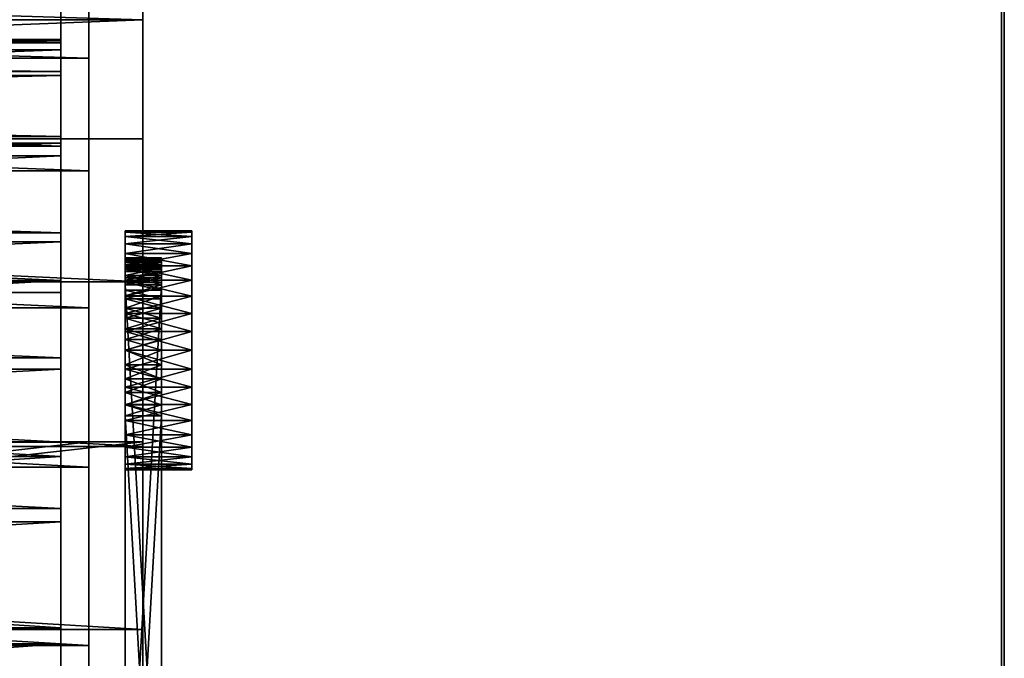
# Model space of a CAD drawing. Extents: x -4.8 to 50.9, y -3 to 23.4.
# Tile 253 of 256: x 45.3 to 49, y 16.5 to 18.9. Entities that reach past the tile are written whole.
import ezdxf

# ---------------------------------------------------------------- set-up
doc = ezdxf.new("R2010")
doc.units = 0

# ---------------------------------------------------------------- blocks, each defined once
blk = doc.blocks.new('Box-cdc6a040-db70-415f-b052-ad203af08939')
at = {"color": 253, "linetype": 'Continuous', "true_color": 0xa0a0a0, "transparency": 33554687}
mesh = blk.add_polyface(dxfattribs=at)
corners = [(0, 0), (49, 0), (49, 21.5), (0, 21.5), (0, 0, 0.01), (49, 0, 0.01), (49, 21.5, 0.01), (0, 21.5, 0.01)]
mesh.append_faces([[corners[k] for k in face] for face in [(0, 1, 2, 3), (4, 5, 6, 7), (0, 1, 5, 4), (1, 2, 6, 5), (2, 3, 7, 6), (3, 0, 4, 7)]], dxfattribs={"color": 253})
blk = doc.blocks.new('Box-11b10408-7576-46a0-afcb-4bc9cc284dbe')
at = {"color": 253, "linetype": 'Continuous', "true_color": 0xa0a0a0, "transparency": 33554687}
mesh = blk.add_polyface(dxfattribs=at)
corners = [(0, 0), (49, 0), (49, 21.5), (0, 21.5), (0, 0, 0.01), (49, 0, 0.01), (49, 21.5, 0.01), (0, 21.5, 0.01)]
mesh.append_faces([[corners[k] for k in face] for face in [(0, 1, 2, 3), (4, 5, 6, 7), (0, 1, 5, 4), (1, 2, 6, 5), (2, 3, 7, 6), (3, 0, 4, 7)]], dxfattribs={"color": 253})
blk = doc.blocks.new('Box-232ab4ae-5872-4650-b2bb-a611350f6d77')
at = {"color": 253, "linetype": 'Continuous', "true_color": 0xa0a0a0, "transparency": 33554687}
mesh = blk.add_polyface(dxfattribs=at)
corners = [(0, 0), (0.01, 0), (0.01, 21.5), (0, 21.5), (0, 0, 19), (0.01, 0, 19), (0.01, 21.5, 19), (0, 21.5, 19)]
mesh.append_faces([[corners[k] for k in face] for face in [(0, 1, 2, 3), (4, 5, 6, 7), (0, 1, 5, 4), (1, 2, 6, 5), (2, 3, 7, 6), (3, 0, 4, 7)]], dxfattribs={"color": 253})
blk = doc.blocks.new('7c0b070e-7d09-4440-97ad-b9b4811be4b1')
at = {"linetype": 'Continuous', "transparency": 33554687}
for name, p in [('Box-cdc6a040-db70-415f-b052-ad203af08939', (0, 0)), ('Box-11b10408-7576-46a0-afcb-4bc9cc284dbe', (0, 0, 18.99)), ('Box-232ab4ae-5872-4650-b2bb-a611350f6d77', (48.99, 0))]:
    blk.add_blockref(name, p, dxfattribs=at)
blk = doc.blocks.new('A256b7bfcf-5868-4af5-9489-6a6309dba733')
at = {"color": 0, "linetype": 'BYBLOCK', "lineweight": -2, "transparency": 33554687}
mesh = blk.add_polyface(dxfattribs=at)
corners = [(-12.4109, 30.698, 7.894), (-11.0851, 32.5472, 7.894), (-11.0851, 32.5472, -27.106), (-12.4109, 30.698, -27.106), (-13.431, 28.6642, -27.106), (-13.431, 28.6642, 7.894), (-9.4864, 34.1662, 7.894), (-9.4864, 34.1662, -27.106), (-7.6541, 35.5152, 7.894), (-5.6334, 36.561, 7.894), (-5.6334, 36.561, -27.106), (-7.6541, 35.5152, -27.106), (-3.4739, 37.2777, 7.894), (-1.2289, 37.6478, 7.894), (-1.2289, 37.6478, -27.106), (-3.4739, 37.2777, -27.106), (1.0464, 37.6622, 7.894), (1.0464, 37.6622, -27.106), (3.2959, 37.3205, 7.894), (5.4642, 36.631, 7.894), (5.4642, 36.631, -27.106), (3.2959, 37.3205, -27.106), (7.498, 35.6109, 7.894), (9.3472, 34.2851, 7.894), (9.3472, 34.2851, -27.106), (7.498, 35.6109, -27.106), (10.9662, 32.6864, 7.894), (10.9662, 32.6864, -27.106), (12.3152, 30.8541, 7.894), (13.361, 28.8334, 7.894), (13.361, 28.8334, -27.106), (12.3152, 30.8541, -27.106), (14.0777, 26.6739, 7.894), (14.4478, 24.4289, 7.894), (14.4478, 24.4289, -27.106), (14.0777, 26.6739, -27.106), (14.4622, 22.1536, 7.894), (14.4622, 22.1536, -27.106), (14.1205, 19.9041, 7.894), (13.431, 17.7358, 7.894), (13.431, 17.7358, -27.106), (14.1205, 19.9041, -27.106)]
mesh.append_faces([[corners[k] for k in face] for face in [(0, 2, 3, 0), (3, 5, 0, 3), (2, 6, 7, 2), (8, 10, 11, 8), (11, 6, 8, 11), (12, 14, 15, 12), (15, 9, 12, 15), (14, 16, 17, 14), (18, 20, 21, 18), (21, 16, 18, 21), (22, 24, 25, 22), (25, 19, 22, 25), (24, 26, 27, 24), (28, 30, 31, 28), (31, 26, 28, 31), (32, 34, 35, 32), (35, 29, 32, 35), (34, 36, 37, 34), (38, 40, 41, 38), (41, 36, 38, 41)]], dxfattribs={"vtx0": -1, "color": 0})
mesh.append_faces([[corners[k] for k in face] for face in [(0, 1, 2, 0), (3, 4, 5, 3), (2, 1, 6, 2), (8, 9, 10, 8), (11, 7, 6, 11), (12, 13, 14, 12), (15, 10, 9, 15), (14, 13, 16, 14), (18, 19, 20, 18), (21, 17, 16, 21), (22, 23, 24, 22), (25, 20, 19, 25), (24, 23, 26, 24), (28, 29, 30, 28), (31, 27, 26, 31), (32, 33, 34, 32), (35, 30, 29, 35), (34, 33, 36, 34), (38, 39, 40, 38), (41, 37, 36, 41)]], dxfattribs={"vtx2": -1, "color": 0})
mesh = blk.add_polyface(dxfattribs=at)
corners = [(12.5047, 18.1126, -27.106), (12.5047, 18.1126, 7.894), (13.1466, 20.1314, 7.894), (13.1466, 20.1314, -27.106), (13.4648, 22.2258, 7.894), (13.4648, 22.2258, -27.106), (13.4514, 24.3442, 7.894), (13.4514, 24.3442, -27.106), (13.1068, 26.4343, 7.894), (13.1068, 26.4343, -27.106), (12.4395, 28.4449, 7.894), (12.4395, 28.4449, -27.106), (11.4659, 30.3263, 7.894), (11.4659, 30.3263, -27.106), (10.2099, 32.0322, 7.894), (10.2099, 32.0322, -27.106), (8.7026, 33.5206, 7.894), (8.7026, 33.5206, -27.106), (6.9809, 34.7549, 7.894), (6.9809, 34.7549, -27.106), (5.0874, 35.7047, 7.894), (5.0874, 35.7047, -27.106), (3.0686, 36.3466, 7.894), (3.0686, 36.3466, -27.106), (0.9742, 36.6648, 7.894), (0.9742, 36.6648, -27.106), (-1.1442, 36.6514, 7.894), (-1.1442, 36.6514, -27.106), (-3.2343, 36.3068, 7.894), (-3.2343, 36.3068, -27.106), (-5.2449, 35.6395, 7.894), (-5.2449, 35.6395, -27.106), (-7.1263, 34.6659, 7.894), (-7.1263, 34.6659, -27.106), (-8.8322, 33.4099, 7.894), (-8.8322, 33.4099, -27.106), (-10.3206, 31.9026, 7.894), (-10.3206, 31.9026, -27.106), (-11.5549, 30.1809, 7.894), (-11.5549, 30.1809, -27.106), (-12.5047, 28.2874, 7.894), (-12.5047, 28.2874, -27.106)]
mesh.append_faces([[corners[k] for k in face] for face in [(3, 0, 2, 3), (2, 4, 3, 2), (7, 5, 6, 7), (9, 7, 8, 9), (8, 10, 9, 8), (13, 11, 12, 13), (12, 14, 13, 12), (17, 15, 16, 17), (19, 17, 18, 19), (18, 20, 19, 18), (23, 21, 22, 23), (22, 24, 23, 22), (27, 25, 26, 27), (29, 27, 28, 29), (28, 30, 29, 28), (33, 31, 32, 33), (32, 34, 33, 32), (37, 35, 36, 37), (39, 37, 38, 39), (38, 40, 39, 38)]], dxfattribs={"vtx1": -1, "color": 0})
mesh.append_faces([[corners[k] for k in face] for face in [(0, 1, 2, 0), (4, 5, 3, 4), (5, 4, 6, 5), (7, 6, 8, 7), (10, 11, 9, 10), (11, 10, 12, 11), (14, 15, 13, 14), (15, 14, 16, 15), (17, 16, 18, 17), (20, 21, 19, 20), (21, 20, 22, 21), (24, 25, 23, 24), (25, 24, 26, 25), (27, 26, 28, 27), (30, 31, 29, 30), (31, 30, 32, 31), (34, 35, 33, 34), (35, 34, 36, 35), (37, 36, 38, 37), (40, 41, 39, 40)]], dxfattribs={"vtx2": -1, "color": 0})
mesh = blk.add_polyface(dxfattribs=at)
corners = [(12.4109, 15.702, 7.894), (11.0851, 13.8528, 7.894), (11.0851, 13.8528, -27.106), (12.4109, 15.702, -27.106), (13.431, 17.7358, -27.106), (13.431, 17.7358, 7.894), (9.4864, 12.2338, 7.894), (9.4864, 12.2338, -27.106), (7.6541, 10.8848, 7.894), (5.6334, 9.839, 7.894), (5.6334, 9.839, -27.106), (7.6541, 10.8848, -27.106), (3.4739, 9.1223, 7.894), (1.2289, 8.7522, 7.894), (1.2289, 8.7522, -27.106), (3.4739, 9.1223, -27.106), (-1.0464, 8.7378, 7.894), (-1.0464, 8.7378, -27.106), (-3.2959, 9.0795, 7.894), (-5.4642, 9.769, 7.894), (-5.4642, 9.769, -27.106), (-3.2959, 9.0795, -27.106), (-7.498, 10.7891, 7.894), (-9.3472, 12.1149, 7.894), (-9.3472, 12.1149, -27.106), (-7.498, 10.7891, -27.106), (-10.9662, 13.7136, 7.894), (-10.9662, 13.7136, -27.106), (-12.3152, 15.5459, 7.894), (-13.361, 17.5666, 7.894), (-13.361, 17.5666, -27.106), (-12.3152, 15.5459, -27.106), (-14.0777, 19.7261, 7.894), (-14.4478, 21.9711, 7.894), (-14.4478, 21.9711, -27.106), (-14.0777, 19.7261, -27.106), (-14.4622, 24.2464, 7.894), (-14.4622, 24.2464, -27.106), (-14.1205, 26.4959, 7.894), (-13.431, 28.6642, 7.894), (-13.431, 28.6642, -27.106), (-14.1205, 26.4959, -27.106)]
mesh.append_faces([[corners[k] for k in face] for face in [(0, 2, 3, 0), (3, 5, 0, 3), (2, 6, 7, 2), (8, 10, 11, 8), (11, 6, 8, 11), (12, 14, 15, 12), (15, 9, 12, 15), (14, 16, 17, 14), (18, 20, 21, 18), (21, 16, 18, 21), (22, 24, 25, 22), (25, 19, 22, 25), (24, 26, 27, 24), (28, 30, 31, 28), (31, 26, 28, 31), (32, 34, 35, 32), (35, 29, 32, 35), (34, 36, 37, 34), (38, 40, 41, 38), (41, 36, 38, 41)]], dxfattribs={"vtx0": -1, "color": 0})
mesh.append_faces([[corners[k] for k in face] for face in [(0, 1, 2, 0), (3, 4, 5, 3), (2, 1, 6, 2), (8, 9, 10, 8), (11, 7, 6, 11), (12, 13, 14, 12), (15, 10, 9, 15), (14, 13, 16, 14), (18, 19, 20, 18), (21, 17, 16, 21), (22, 23, 24, 22), (25, 20, 19, 25), (24, 23, 26, 24), (28, 29, 30, 28), (31, 27, 26, 31), (32, 33, 34, 32), (35, 30, 29, 35), (34, 33, 36, 34), (38, 39, 40, 38), (41, 37, 36, 41)]], dxfattribs={"vtx2": -1, "color": 0})
mesh = blk.add_polyface(dxfattribs=at)
corners = [(-12.5047, 28.2874, -27.106), (-12.5047, 28.2874, 7.894), (-13.1466, 26.2686, 7.894), (-13.1466, 26.2686, -27.106), (-13.4648, 24.1742, 7.894), (-13.4648, 24.1742, -27.106), (-13.4514, 22.0558, 7.894), (-13.4514, 22.0558, -27.106), (-13.1068, 19.9657, 7.894), (-13.1068, 19.9657, -27.106), (-12.4395, 17.9551, 7.894), (-12.4395, 17.9551, -27.106), (-11.4659, 16.0737, 7.894), (-11.4659, 16.0737, -27.106), (-10.2099, 14.3678, 7.894), (-10.2099, 14.3678, -27.106), (-8.7026, 12.8794, 7.894), (-8.7026, 12.8794, -27.106), (-6.9809, 11.6451, 7.894), (-6.9809, 11.6451, -27.106), (-0.9742, 9.7352, 7.894), (-0.9742, 9.7352, -27.106), (-3.0686, 10.0534, -27.106), (-3.0686, 10.0534, 7.894), (-5.0874, 10.6953, -27.106), (-5.0874, 10.6953, 7.894), (1.1442, 9.7486, 7.894), (1.1442, 9.7486, -27.106), (3.2343, 10.0932, 7.894), (3.2343, 10.0932, -27.106), (5.2449, 10.7605, 7.894), (5.2449, 10.7605, -27.106), (7.1263, 11.7341, 7.894), (7.1263, 11.7341, -27.106), (8.8322, 12.9901, 7.894), (8.8322, 12.9901, -27.106), (10.3206, 14.4974, 7.894), (10.3206, 14.4974, -27.106), (11.5549, 16.2191, 7.894), (11.5549, 16.2191, -27.106), (12.5047, 18.1126, 7.894), (12.5047, 18.1126, -27.106)]
mesh.append_faces([[corners[k] for k in face] for face in [(3, 0, 2, 3), (2, 4, 3, 2), (7, 5, 6, 7), (9, 7, 8, 9), (8, 10, 9, 8), (13, 11, 12, 13), (12, 14, 13, 12), (17, 15, 16, 17), (19, 17, 18, 19), (23, 20, 22, 23), (22, 24, 23, 22), (24, 19, 25, 24), (27, 21, 26, 27), (29, 27, 28, 29), (28, 30, 29, 28), (33, 31, 32, 33), (32, 34, 33, 32), (37, 35, 36, 37), (39, 37, 38, 39), (38, 40, 39, 38)]], dxfattribs={"vtx1": -1, "color": 0})
mesh.append_faces([[corners[k] for k in face] for face in [(0, 1, 2, 0), (4, 5, 3, 4), (5, 4, 6, 5), (7, 6, 8, 7), (10, 11, 9, 10), (11, 10, 12, 11), (14, 15, 13, 14), (15, 14, 16, 15), (17, 16, 18, 17), (20, 21, 22, 20), (24, 25, 23, 24), (19, 18, 25, 19), (21, 20, 26, 21), (27, 26, 28, 27), (30, 31, 29, 30), (31, 30, 32, 31), (34, 35, 33, 34), (35, 34, 36, 35), (37, 36, 38, 37), (40, 41, 39, 40)]], dxfattribs={"vtx2": -1, "color": 0})
blk = doc.blocks.new('A002ec7c78-30ce-42b1-8155-770bd80e14e8')
at = {"color": 0, "linetype": 'BYBLOCK', "lineweight": -2, "transparency": 33554687}
mesh = blk.add_polyface(dxfattribs=at)
corners = [(2.7128, 47.6748, -28.092), (-0.6205, 46.9919, -28.092), (-0.6205, 46.9919, 8.88), (2.7128, 47.6748, 8.88), (6.0903, 48.0867, 8.88), (6.0903, 48.0867, -28.092), (9.49, 48.225, 8.88), (9.49, 48.225, -28.092), (-3.8879, 46.0425, -28.092), (-7.0681, 44.8328, -28.092), (-7.0681, 44.8328, 8.88), (-3.8879, 46.0425, 8.88)]
mesh.append_faces([[corners[k] for k in face] for face in [(0, 2, 3, 0), (3, 5, 0, 3), (4, 7, 5, 4), (8, 10, 11, 8), (11, 1, 8, 11)]], dxfattribs={"vtx0": -1, "color": 0})
mesh.append_faces([[corners[k] for k in face] for face in [(0, 1, 2, 0), (3, 4, 5, 3), (4, 6, 7, 4), (8, 9, 10, 8), (11, 2, 1, 11)]], dxfattribs={"vtx2": -1, "color": 0})
mesh = blk.add_polyface(dxfattribs=at)
corners = [(16.25, 48.225, -28.092), (9.49, 48.225, -28.092), (9.49, 48.225, 8.88), (16.25, 48.225, 8.88)]
mesh.append_faces([[corners[k] for k in face] for face in [(0, 2, 3, 0)]], dxfattribs={"vtx0": -1, "color": 0})
mesh.append_faces([[corners[k] for k in face] for face in [(0, 1, 2, 0)]], dxfattribs={"vtx2": -1, "color": 0})
mesh = blk.add_polyface(dxfattribs=at)
corners = [(-6.8076, 44.2373, 8.23), (-6.8076, 44.2373, -27.442), (-3.6773, 45.4276, -27.442), (-3.6773, 45.4276, 8.23), (-0.4612, 46.3617, -27.442), (2.8196, 47.0336, 8.23), (-0.4612, 46.3617, 8.23), (2.8196, 47.0336, -27.442), (9.4901, 47.575, -27.442), (9.4901, 47.575, 8.23), (6.1439, 47.4389, 8.23), (6.1439, 47.4389, -27.442)]
mesh.append_faces([[corners[k] for k in face] for face in [(4, 5, 6, 4), (5, 4, 7, 5)]], dxfattribs={"vtx0": -1, "color": 0})
mesh.append_faces([[corners[k] for k in face] for face in [(3, 0, 2, 3), (6, 3, 4, 6), (11, 8, 10, 11), (10, 5, 11, 10)]], dxfattribs={"vtx1": -1, "color": 0})
mesh.append_faces([[corners[k] for k in face] for face in [(0, 1, 2, 0), (3, 2, 4, 3), (8, 9, 10, 8), (5, 7, 11, 5)]], dxfattribs={"vtx2": -1, "color": 0})
mesh = blk.add_polyface(dxfattribs=at)
corners = [(9.4901, 47.575, 8.23), (9.4901, 47.575, -27.442), (19.175, 47.575, -27.442), (19.175, 47.575, 8.23)]
mesh.append_faces([[corners[k] for k in face] for face in [(3, 0, 2, 3)]], dxfattribs={"vtx1": -1, "color": 0})
mesh.append_faces([[corners[k] for k in face] for face in [(0, 1, 2, 0)]], dxfattribs={"vtx2": -1, "color": 0})
mesh = blk.add_polyface(dxfattribs=at)
corners = [(14.6922, 18.663, 8.23), (14.6922, 18.663, -27.442), (14.1254, 16.5758, -27.442), (14.1254, 16.5758, 8.23), (13.2784, 14.5857, -27.442), (13.2784, 14.5857, 8.23), (12.1673, 12.7301, -27.442), (12.1673, 12.7301, 8.23), (10.8127, 11.044, -27.442), (10.8127, 11.044, 8.23), (9.2403, 9.559, -27.442), (9.2403, 9.559, 8.23), (7.4796, 8.303, -27.442), (7.4796, 8.303, 8.23), (5.5636, 7.2996, -27.442), (5.5636, 7.2996, 8.23), (3.5284, 6.5677, -27.442), (3.5284, 6.5677, 8.23), (1.4122, 6.1211, -27.442), (1.4122, 6.1211, 8.23), (-0.7452, 5.9681, -27.442), (-0.7452, 5.9681, 8.23)]
mesh.append_faces([[corners[k] for k in face] for face in [(3, 0, 2, 3), (2, 4, 3, 2), (7, 5, 6, 7), (9, 7, 8, 9), (8, 10, 9, 8), (13, 11, 12, 13), (12, 14, 13, 12), (17, 15, 16, 17), (19, 17, 18, 19), (18, 20, 19, 18)]], dxfattribs={"vtx1": -1, "color": 0})
mesh.append_faces([[corners[k] for k in face] for face in [(0, 1, 2, 0), (4, 5, 3, 4), (5, 4, 6, 5), (7, 6, 8, 7), (10, 11, 9, 10), (11, 10, 12, 11), (14, 15, 13, 14), (15, 14, 16, 15), (17, 16, 18, 17), (20, 21, 19, 20)]], dxfattribs={"vtx2": -1, "color": 0})
mesh = blk.add_polyface(dxfattribs=at)
corners = [(1.4494, 5.47, -28.092), (3.6027, 5.9135, -28.092), (3.6027, 5.9135, 8.88), (1.4494, 5.47, 8.88), (-0.7439, 5.3181, 8.88), (-0.7439, 5.3181, -28.092), (5.6776, 6.6406, -28.092), (5.6776, 6.6406, 8.88), (7.6367, 7.6383, -28.092), (9.4451, 8.8886, -28.092), (9.4451, 8.8886, 8.88), (7.6367, 7.6383, 8.88), (11.0703, 10.3693, -28.092), (12.4832, 12.0537, -28.092), (12.4832, 12.0537, 8.88), (11.0703, 10.3693, 8.88), (13.6585, 13.9118, -28.092), (13.6585, 13.9118, 8.88), (14.5751, 15.9101, -28.092), (15.2166, 18.013, -28.092), (15.2166, 18.013, 8.88), (14.5751, 15.9101, 8.88)]
mesh.append_faces([[corners[k] for k in face] for face in [(0, 2, 3, 0), (3, 5, 0, 3), (2, 6, 7, 2), (8, 10, 11, 8), (11, 6, 8, 11), (12, 14, 15, 12), (15, 9, 12, 15), (14, 16, 17, 14), (18, 20, 21, 18), (21, 16, 18, 21)]], dxfattribs={"vtx0": -1, "color": 0})
mesh.append_faces([[corners[k] for k in face] for face in [(0, 1, 2, 0), (3, 4, 5, 3), (2, 1, 6, 2), (8, 9, 10, 8), (11, 7, 6, 11), (12, 13, 14, 12), (15, 10, 9, 15), (14, 13, 16, 14), (18, 19, 20, 18), (21, 17, 16, 21)]], dxfattribs={"vtx2": -1, "color": 0})
blk = doc.blocks.new('74173715-ae0e-4eb2-ad9a-c3358c5596dd')
at = {"color": 35, "transparency": 33554687, "extrusion": (-1, 0, 0), "zscale": 1.8, "rotation": 179.99999977}
blk.add_blockref('A002ec7c78-30ce-42b1-8155-770bd80e14e8', (19.175, 33.119, 17.2908), dxfattribs=at)
at = {"color": 252, "transparency": 33554687, "extrusion": (-1, 0, 0), "zscale": 1.8, "rotation": 179.99999977}
blk.add_blockref('A256b7bfcf-5868-4af5-9489-6a6309dba733', (19.175, 33.119, 17.2908), dxfattribs=at)
at = {"color": 251, "transparency": 33554687}
mesh = blk.add_polyface(dxfattribs=at)
corners = [(34.3329, -8.5957, 21.4802), (34.3329, -8.4155, 21.4369), (32.8892, -8.4155, 21.4369), (32.8892, -8.5957, 21.4802), (32.8892, -8.7805, 21.4947), (34.3329, -8.7805, 21.4947), (34.3329, -8.2443, 21.366), (32.8892, -8.2443, 21.366), (34.3329, -8.0862, 21.2691), (34.3329, -7.9453, 21.1487), (32.8892, -7.9453, 21.1487), (32.8892, -8.0862, 21.2691), (34.3329, -7.8249, 21.0078), (34.3329, -7.728, 20.8497), (32.8892, -7.728, 20.8497), (32.8892, -7.8249, 21.0078), (34.3329, -7.6571, 20.6785), (32.8892, -7.6571, 20.6785), (34.3329, -7.6138, 20.1287), (34.3329, -7.6571, 19.9484), (32.8892, -7.6571, 19.9484), (32.8892, -7.6138, 20.1287), (32.8892, -7.5993, 20.3135), (34.3329, -7.5993, 20.3135), (32.8892, -7.6138, 20.4983), (34.3329, -7.6138, 20.4983), (34.3329, -7.728, 19.7772), (32.8892, -7.728, 19.7772), (34.3329, -7.8249, 19.6191), (34.3329, -7.9453, 19.4782), (32.8892, -7.9453, 19.4782), (32.8892, -7.8249, 19.6191), (34.3329, -8.0862, 19.3578), (34.3329, -8.2443, 19.261), (32.8892, -8.2443, 19.261), (32.8892, -8.0862, 19.3578), (34.3329, -8.4155, 19.19), (32.8892, -8.4155, 19.19), (34.3329, -8.5957, 19.1468), (34.3329, -8.7805, 19.1322), (32.8892, -8.7805, 19.1322), (32.8892, -8.5957, 19.1468)]
mesh.append_faces([[corners[k] for k in face] for face in [(0, 2, 3, 0), (3, 5, 0, 3), (2, 6, 7, 2), (8, 10, 11, 8), (11, 6, 8, 11), (12, 14, 15, 12), (15, 9, 12, 15), (14, 16, 17, 14), (18, 20, 21, 18), (21, 23, 18, 21), (22, 25, 23, 22), (24, 16, 25, 24), (20, 26, 27, 20), (28, 30, 31, 28), (31, 26, 28, 31), (32, 34, 35, 32), (35, 29, 32, 35), (34, 36, 37, 34), (38, 40, 41, 38), (41, 36, 38, 41)]], dxfattribs={"vtx0": -1, "color": 251})
mesh.append_faces([[corners[k] for k in face] for face in [(0, 1, 2, 0), (3, 4, 5, 3), (2, 1, 6, 2), (8, 9, 10, 8), (11, 7, 6, 11), (12, 13, 14, 12), (15, 10, 9, 15), (14, 13, 16, 14), (18, 19, 20, 18), (21, 22, 23, 21), (22, 24, 25, 22), (24, 17, 16, 24), (20, 19, 26, 20), (28, 29, 30, 28), (31, 27, 26, 31), (32, 33, 34, 32), (35, 30, 29, 35), (34, 33, 36, 34), (38, 39, 40, 38), (41, 37, 36, 41)]], dxfattribs={"vtx2": -1, "color": 251})
mesh = blk.add_polyface(dxfattribs=at)
corners = [(34.3329, -7.6138, -0.6603), (34.3329, -7.6571, -0.8405), (32.8892, -7.6571, -0.8405), (32.8892, -7.6138, -0.6603), (32.8892, -7.5993, -0.4755), (34.3329, -7.5993, -0.4755), (34.3329, -7.728, -1.0117), (32.8892, -7.728, -1.0117), (34.3329, -7.8249, -1.1698), (34.3329, -7.9453, -1.3107), (32.8892, -7.9453, -1.3107), (32.8892, -7.8249, -1.1698), (34.3329, -8.0862, -1.4311), (34.3329, -8.2443, -1.528), (32.8892, -8.2443, -1.528), (32.8892, -8.0862, -1.4311), (34.3329, -8.4155, -1.5989), (32.8892, -8.4155, -1.5989), (34.3329, -8.5957, -1.6422), (34.3329, -8.7805, -1.6567), (32.8892, -8.7805, -1.6567), (32.8892, -8.5957, -1.6422), (34.3329, -8.9653, -1.6422), (34.3329, -9.1456, -1.5989), (32.8892, -9.1456, -1.5989), (32.8892, -8.9653, -1.6422), (34.3329, -9.3168, -1.528), (32.8892, -9.3168, -1.528), (34.3329, -9.4749, -1.4311), (34.3329, -9.6158, -1.3107), (32.8892, -9.6158, -1.3107), (32.8892, -9.4749, -1.4311), (34.3329, -9.7362, -1.1698), (34.3329, -9.833, -1.0117), (32.8892, -9.833, -1.0117), (32.8892, -9.7362, -1.1698), (34.3329, -9.904, -0.8405), (32.8892, -9.904, -0.8405), (34.3329, -9.9472, -0.6603), (34.3329, -9.9618, -0.4755), (32.8892, -9.9618, -0.4755), (32.8892, -9.9472, -0.6603)]
mesh.append_faces([[corners[k] for k in face] for face in [(0, 2, 3, 0), (3, 5, 0, 3), (2, 6, 7, 2), (8, 10, 11, 8), (11, 6, 8, 11), (12, 14, 15, 12), (15, 9, 12, 15), (14, 16, 17, 14), (18, 20, 21, 18), (21, 16, 18, 21), (22, 24, 25, 22), (25, 19, 22, 25), (24, 26, 27, 24), (28, 30, 31, 28), (31, 26, 28, 31), (32, 34, 35, 32), (35, 29, 32, 35), (34, 36, 37, 34), (38, 40, 41, 38), (41, 36, 38, 41)]], dxfattribs={"vtx0": -1, "color": 251})
mesh.append_faces([[corners[k] for k in face] for face in [(0, 1, 2, 0), (3, 4, 5, 3), (2, 1, 6, 2), (8, 9, 10, 8), (11, 7, 6, 11), (12, 13, 14, 12), (15, 10, 9, 15), (14, 13, 16, 14), (18, 19, 20, 18), (21, 17, 16, 21), (22, 23, 24, 22), (25, 20, 19, 25), (24, 23, 26, 24), (28, 29, 30, 28), (31, 27, 26, 31), (32, 33, 34, 32), (35, 30, 29, 35), (34, 33, 36, 34), (38, 39, 40, 38), (41, 37, 36, 41)]], dxfattribs={"vtx2": -1, "color": 251})
mesh = blk.add_polyface(dxfattribs=at)
corners = [(34.3329, -9.9472, -0.2907), (34.3329, -9.904, -0.1104), (32.8892, -9.904, -0.1104), (32.8892, -9.9472, -0.2907), (32.8892, -9.9618, -0.4755), (34.3329, -9.9618, -0.4755), (34.3329, -9.833, 0.0608), (32.8892, -9.833, 0.0608), (34.3329, -9.7362, 0.2189), (34.3329, -9.6158, 0.3598), (32.8892, -9.6158, 0.3598), (32.8892, -9.7362, 0.2189), (34.3329, -9.4749, 0.4802), (34.3329, -9.3168, 0.577), (32.8892, -9.3168, 0.577), (32.8892, -9.4749, 0.4802), (34.3329, -9.1456, 0.648), (32.8892, -9.1456, 0.648), (34.3329, -8.5957, 0.6912), (34.3329, -8.4155, 0.648), (32.8892, -8.4155, 0.648), (32.8892, -8.5957, 0.6912), (32.8892, -8.7805, 0.7058), (34.3329, -8.7805, 0.7058), (32.8892, -8.9653, 0.6912), (34.3329, -8.9653, 0.6912), (34.3329, -8.2443, 0.577), (32.8892, -8.2443, 0.577), (34.3329, -8.0862, 0.4802), (34.3329, -7.9453, 0.3598), (32.8892, -7.9453, 0.3598), (32.8892, -8.0862, 0.4802), (34.3329, -7.8249, 0.2189), (34.3329, -7.728, 0.0608), (32.8892, -7.728, 0.0608), (32.8892, -7.8249, 0.2189), (34.3329, -7.6571, -0.1104), (32.8892, -7.6571, -0.1104), (34.3329, -7.6138, -0.2907), (34.3329, -7.5993, -0.4755), (32.8892, -7.5993, -0.4755), (32.8892, -7.6138, -0.2907)]
mesh.append_faces([[corners[k] for k in face] for face in [(0, 2, 3, 0), (3, 5, 0, 3), (2, 6, 7, 2), (8, 10, 11, 8), (11, 6, 8, 11), (12, 14, 15, 12), (15, 9, 12, 15), (14, 16, 17, 14), (18, 20, 21, 18), (21, 23, 18, 21), (22, 25, 23, 22), (24, 16, 25, 24), (20, 26, 27, 20), (28, 30, 31, 28), (31, 26, 28, 31), (32, 34, 35, 32), (35, 29, 32, 35), (34, 36, 37, 34), (38, 40, 41, 38), (41, 36, 38, 41)]], dxfattribs={"vtx0": -1, "color": 251})
mesh.append_faces([[corners[k] for k in face] for face in [(0, 1, 2, 0), (3, 4, 5, 3), (2, 1, 6, 2), (8, 9, 10, 8), (11, 7, 6, 11), (12, 13, 14, 12), (15, 10, 9, 15), (14, 13, 16, 14), (18, 19, 20, 18), (21, 22, 23, 21), (22, 24, 25, 22), (24, 17, 16, 24), (20, 19, 26, 20), (28, 29, 30, 28), (31, 27, 26, 31), (32, 33, 34, 32), (35, 30, 29, 35), (34, 33, 36, 34), (38, 39, 40, 38), (41, 37, 36, 41)]], dxfattribs={"vtx2": -1, "color": 251})
mesh = blk.add_polyface(dxfattribs=at)
corners = [(34.3329, -7.5993, 20.3135), (34.3329, -7.6138, 20.4983), (34.3329, -7.6571, 20.6785), (34.3329, -7.6138, 20.1287), (34.3329, -7.6571, 19.9484), (34.3329, -7.728, 20.8497), (34.3329, -7.728, 19.7772), (34.3329, -7.8249, 21.0078), (34.3329, -7.8249, 19.6191), (34.3329, -7.9453, 21.1487), (34.3329, -7.9453, 19.4782), (34.3329, -8.0862, 21.2691), (34.3329, -8.0862, 19.3578), (34.3329, -8.2443, 21.366), (34.3329, -8.2443, 19.261), (34.3329, -8.4155, 21.4369), (34.3329, -8.4155, 19.19), (34.3329, -8.5957, 21.4802), (34.3329, -8.5957, 19.1468), (34.3329, -8.7805, 21.4947), (34.3329, -8.7805, 19.1322), (34.3329, -8.9653, 21.4802), (34.3329, -8.9653, 19.1468), (34.3329, -9.9618, 20.3135), (34.3329, -9.9472, 20.1287), (34.3329, -9.904, 19.9484), (34.3329, -9.9472, 20.4983), (34.3329, -9.904, 20.6785), (34.3329, -9.833, 19.7772), (34.3329, -9.833, 20.8497), (34.3329, -9.7362, 19.6191), (34.3329, -9.7362, 21.0078), (34.3329, -9.6158, 19.4782), (34.3329, -9.6158, 21.1487), (34.3329, -9.4749, 19.3578), (34.3329, -9.4749, 21.2691), (34.3329, -9.3168, 19.261), (34.3329, -9.3168, 21.366), (34.3329, -9.1456, 19.19), (34.3329, -9.1456, 21.4369)]
mesh.append_faces([[corners[k] for k in face] for face in [(5, 6, 4, 5), (7, 8, 6, 7), (9, 10, 8, 9), (11, 12, 10, 11), (13, 14, 12, 13), (15, 16, 14, 15), (17, 18, 16, 17), (19, 20, 18, 19), (21, 22, 20, 21), (28, 29, 27, 28), (30, 31, 29, 30), (32, 33, 31, 32), (34, 35, 33, 34), (36, 37, 35, 36), (38, 39, 37, 38), (22, 21, 39, 22)]], dxfattribs={"vtx0": -1, "vtx2": -1, "color": 251})
mesh.append_faces([[corners[k] for k in face] for face in [(3, 0, 2, 3), (4, 3, 2, 4), (2, 5, 4, 2), (5, 7, 6, 5), (7, 9, 8, 7), (9, 11, 10, 9), (11, 13, 12, 11), (13, 15, 14, 13), (15, 17, 16, 15), (17, 19, 18, 17), (19, 21, 20, 19), (26, 23, 25, 26), (27, 26, 25, 27), (25, 28, 27, 25), (28, 30, 29, 28), (30, 32, 31, 30), (32, 34, 33, 32), (34, 36, 35, 34), (36, 38, 37, 36), (38, 22, 39, 38)]], dxfattribs={"vtx1": -1, "vtx2": -1, "color": 251})
mesh.append_faces([[corners[k] for k in face] for face in [(0, 1, 2, 0), (23, 24, 25, 23)]], dxfattribs={"vtx2": -1, "color": 251})
mesh = blk.add_polyface(dxfattribs=at)
corners = [(34.3329, -8.7805, -1.6567), (34.3329, -8.5957, -1.6422), (34.3329, -8.4155, -1.5989), (34.3329, -8.9653, -1.6422), (34.3329, -9.1456, -1.5989), (34.3329, -8.2443, -1.528), (34.3329, -9.3168, -1.528), (34.3329, -8.0862, -1.4311), (34.3329, -9.4749, -1.4311), (34.3329, -7.9453, -1.3107), (34.3329, -9.6158, -1.3107), (34.3329, -7.8249, -1.1698), (34.3329, -9.7362, -1.1698), (34.3329, -7.728, -1.0117), (34.3329, -9.833, -1.0117), (34.3329, -7.6571, -0.8405), (34.3329, -9.904, -0.8405), (34.3329, -7.6138, -0.6603), (34.3329, -9.9472, -0.6603), (34.3329, -7.5993, -0.4755), (34.3329, -9.9618, -0.4755), (34.3329, -7.6138, -0.2907), (34.3329, -9.9472, -0.2907), (34.3329, -8.7805, 0.7058), (34.3329, -8.9653, 0.6912), (34.3329, -9.1456, 0.648), (34.3329, -8.5957, 0.6912), (34.3329, -8.4155, 0.648), (34.3329, -9.3168, 0.577), (34.3329, -8.2443, 0.577), (34.3329, -9.4749, 0.4802), (34.3329, -8.0862, 0.4802), (34.3329, -9.6158, 0.3598), (34.3329, -7.9453, 0.3598), (34.3329, -9.7362, 0.2189), (34.3329, -7.8249, 0.2189), (34.3329, -9.833, 0.0608), (34.3329, -7.728, 0.0608), (34.3329, -9.904, -0.1104), (34.3329, -7.6571, -0.1104)]
mesh.append_faces([[corners[k] for k in face] for face in [(5, 6, 4, 5), (7, 8, 6, 7), (9, 10, 8, 9), (11, 12, 10, 11), (13, 14, 12, 13), (15, 16, 14, 15), (17, 18, 16, 17), (19, 20, 18, 19), (21, 22, 20, 21), (28, 29, 27, 28), (30, 31, 29, 30), (32, 33, 31, 32), (34, 35, 33, 34), (36, 37, 35, 36), (38, 39, 37, 38), (22, 21, 39, 22)]], dxfattribs={"vtx0": -1, "vtx2": -1, "color": 251})
mesh.append_faces([[corners[k] for k in face] for face in [(3, 0, 2, 3), (4, 3, 2, 4), (2, 5, 4, 2), (5, 7, 6, 5), (7, 9, 8, 7), (9, 11, 10, 9), (11, 13, 12, 11), (13, 15, 14, 13), (15, 17, 16, 15), (17, 19, 18, 17), (19, 21, 20, 19), (26, 23, 25, 26), (27, 26, 25, 27), (25, 28, 27, 25), (28, 30, 29, 28), (30, 32, 31, 30), (32, 34, 33, 32), (34, 36, 35, 34), (36, 38, 37, 36), (38, 22, 39, 38)]], dxfattribs={"vtx1": -1, "vtx2": -1, "color": 251})
mesh.append_faces([[corners[k] for k in face] for face in [(0, 1, 2, 0), (23, 24, 25, 23)]], dxfattribs={"vtx2": -1, "color": 251})
at = {"color": 254, "transparency": 33554687}
mesh = blk.add_polyface(dxfattribs=at)
corners = [(33.6767, -8.6732, -1.3826), (33.6767, -8.7805, -1.389), (32.8892, -8.7805, -1.389), (32.8892, -8.6732, -1.3826), (32.8892, -8.5673, -1.3637), (33.6767, -8.5673, -1.3637), (33.6767, -8.4644, -1.3325), (32.8892, -8.4644, -1.3325), (32.8892, -8.3658, -1.2894), (33.6767, -8.3658, -1.2894), (33.6767, -8.2436, -1.2145), (32.8892, -8.2436, -1.2145), (32.8892, -8.1346, -1.1214), (33.6767, -8.1346, -1.1214), (33.6767, -8.0415, -1.0124), (32.8892, -8.0415, -1.0124), (32.8892, -7.9666, -0.8902), (33.6767, -7.9666, -0.8902), (33.6767, -7.9117, -0.7578), (32.8892, -7.9117, -0.7578), (33.6767, -7.8783, -0.6184), (32.8892, -7.8783, -0.6184), (32.8892, -7.867, -0.4755), (33.6767, -7.867, -0.4755), (33.6767, -7.8783, -0.3326), (32.8892, -7.8783, -0.3326), (32.8892, -7.9117, -0.1932), (33.6767, -7.9117, -0.1932), (33.6767, -7.9666, -0.0607), (32.8892, -7.9666, -0.0607), (33.6767, -8.0415, 0.0615), (32.8892, -8.0415, 0.0615), (32.8892, -8.1346, 0.1705), (33.6767, -8.1346, 0.1705), (33.6767, -8.9234, -1.3777), (33.6767, -9.0628, -1.3443), (32.8892, -9.0628, -1.3443), (32.8892, -8.9234, -1.3777), (32.8892, -8.7805, -1.389), (33.6767, -8.7805, -1.389), (33.6767, -9.1953, -1.2894), (32.8892, -9.1953, -1.2894), (33.6767, -9.3175, -1.2145), (33.6767, -9.4265, -1.1214), (32.8892, -9.4265, -1.1214), (32.8892, -9.3175, -1.2145)]
mesh.append_faces([[corners[k] for k in face] for face in [(0, 2, 3, 0), (3, 5, 0, 3), (6, 4, 7, 6), (7, 9, 6, 7), (10, 8, 11, 10), (11, 13, 10, 11), (14, 12, 15, 14), (15, 17, 14, 15), (18, 16, 19, 18), (20, 19, 21, 20), (21, 23, 20, 21), (24, 22, 25, 24), (25, 27, 24, 25), (28, 26, 29, 28), (30, 29, 31, 30), (31, 33, 30, 31), (34, 36, 37, 34), (37, 39, 34, 37), (36, 40, 41, 36), (42, 44, 45, 42), (45, 40, 42, 45)]], dxfattribs={"vtx0": -1, "color": 254})
mesh.append_faces([[corners[k] for k in face] for face in [(0, 1, 2, 0), (3, 4, 5, 3), (6, 5, 4, 6), (7, 8, 9, 7), (10, 9, 8, 10), (11, 12, 13, 11), (14, 13, 12, 14), (15, 16, 17, 15), (18, 17, 16, 18), (20, 18, 19, 20), (21, 22, 23, 21), (24, 23, 22, 24), (25, 26, 27, 25), (28, 27, 26, 28), (30, 28, 29, 30), (31, 32, 33, 31), (34, 35, 36, 34), (37, 38, 39, 37), (36, 35, 40, 36), (42, 43, 44, 42), (45, 41, 40, 45)]], dxfattribs={"vtx2": -1, "color": 254})
mesh = blk.add_polyface(dxfattribs=at)
corners = [(33.6767, -8.6732, 21.2206), (33.6767, -8.5673, 21.2017), (32.8892, -8.5673, 21.2017), (32.8892, -8.6732, 21.2206), (32.8892, -8.7805, 21.227), (33.6767, -8.7805, 21.227), (33.6767, -8.4644, 21.1705), (33.6767, -8.3658, 21.1274), (32.8892, -8.3658, 21.1274), (32.8892, -8.4644, 21.1705), (33.6767, -8.1873, 21.0081), (33.6767, -8.1097, 20.9336), (32.8892, -8.1097, 20.9336), (32.8892, -8.1873, 21.0081), (32.8892, -8.273, 21.073), (33.6767, -8.273, 21.073), (33.6767, -8.0415, 20.8504), (33.6767, -7.9835, 20.7598), (32.8892, -7.9835, 20.7598), (32.8892, -8.0415, 20.8504), (33.6767, -7.9366, 20.6631), (33.6767, -7.9013, 20.5614), (32.8892, -7.9013, 20.5614), (32.8892, -7.9366, 20.6631), (33.6767, -7.8783, 20.4564), (33.6767, -7.8677, 20.3493), (32.8892, -7.8677, 20.3493), (32.8892, -7.8783, 20.4564), (33.6767, -7.8846, 20.1353), (33.6767, -7.9117, 20.0312), (32.8892, -7.9117, 20.0312), (32.8892, -7.8846, 20.1353), (32.8892, -7.8698, 20.2418), (33.6767, -7.8698, 20.2418), (33.6767, -7.9509, 19.931), (33.6767, -8.0016, 19.8362), (32.8892, -8.0016, 19.8362), (32.8892, -7.9509, 19.931), (33.6767, -8.0631, 19.7479), (33.6767, -8.1346, 19.6675), (32.8892, -8.1346, 19.6675), (32.8892, -8.0631, 19.7479)]
mesh.append_faces([[corners[k] for k in face] for face in [(0, 2, 3, 0), (3, 5, 0, 3), (6, 8, 9, 6), (9, 1, 6, 9), (10, 12, 13, 10), (13, 15, 10, 13), (14, 7, 15, 14), (16, 18, 19, 16), (19, 11, 16, 19), (20, 22, 23, 20), (23, 17, 20, 23), (24, 26, 27, 24), (27, 21, 24, 27), (28, 30, 31, 28), (31, 33, 28, 31), (32, 25, 33, 32), (34, 36, 37, 34), (37, 29, 34, 37), (38, 40, 41, 38), (41, 35, 38, 41)]], dxfattribs={"vtx0": -1, "color": 254})
mesh.append_faces([[corners[k] for k in face] for face in [(0, 1, 2, 0), (3, 4, 5, 3), (6, 7, 8, 6), (9, 2, 1, 9), (10, 11, 12, 10), (13, 14, 15, 13), (14, 8, 7, 14), (16, 17, 18, 16), (19, 12, 11, 19), (20, 21, 22, 20), (23, 18, 17, 23), (24, 25, 26, 24), (27, 22, 21, 27), (28, 29, 30, 28), (31, 32, 33, 31), (32, 26, 25, 32), (34, 35, 36, 34), (37, 30, 29, 37), (38, 39, 40, 38), (41, 36, 35, 41)]], dxfattribs={"vtx2": -1, "color": 254})
at = {"color": 251, "transparency": 33554687}
mesh = blk.add_polyface(dxfattribs=at)
corners = [(33.6767, -8.5673, -1.3637), (33.6767, -8.4644, -1.3325), (33.6767, -9.0628, -1.3443), (33.6767, -8.9234, -1.3777), (33.6767, -8.7805, -1.389), (33.6767, -8.6732, -1.3826), (33.6767, -8.3658, -1.2894), (33.6767, -9.1953, -1.2894), (33.6767, -8.2436, -1.2145), (33.6767, -9.3175, -1.2145), (33.6767, -8.1346, -1.1214), (33.6767, -9.4265, -1.1214), (33.6767, -8.0415, 0.0615), (33.6767, -8.1346, 0.1705), (33.6767, -15.7136, 5.1658), (33.6767, -7.9666, -0.0607), (33.6767, -7.9117, -0.1932), (33.6767, -7.8783, -0.3326), (33.6767, -7.867, -0.4755), (33.6767, -7.8783, -0.6184), (33.6767, -7.9117, -0.7578), (33.6767, -7.9666, -0.8902), (33.6767, -8.0415, -1.0124), (33.6767, -15.424, 5.3908), (33.6767, -15.1489, 5.6335), (33.6767, -14.8895, 5.8929), (33.6767, -14.6468, 6.168), (33.6767, -14.4218, 6.4576)]
mesh.append_faces([[corners[k] for k in face] for face in [(0, 2, 3, 0), (3, 5, 0, 3), (1, 7, 2, 1), (6, 9, 7, 6), (8, 11, 9, 8), (14, 15, 12, 14), (14, 16, 15, 14), (14, 17, 16, 14), (14, 18, 17, 14), (14, 19, 18, 14), (14, 20, 19, 14), (11, 21, 20, 11), (11, 22, 21, 11), (11, 10, 22, 11), (13, 23, 14, 13), (13, 24, 23, 13), (13, 25, 24, 13), (13, 26, 25, 13)]], dxfattribs={"vtx0": -1, "vtx2": -1, "color": 251})
mesh.append_faces([[corners[k] for k in face] for face in [(0, 1, 2, 0), (1, 6, 7, 1), (6, 8, 9, 6), (8, 10, 11, 8), (12, 13, 14, 12), (14, 11, 20, 14)]], dxfattribs={"vtx1": -1, "vtx2": -1, "color": 251})
mesh.append_faces([[corners[k] for k in face] for face in [(3, 4, 5, 3), (13, 27, 26, 13)]], dxfattribs={"vtx2": -1, "color": 251})
mesh = blk.add_polyface(dxfattribs=at)
corners = [(33.6767, -7.8846, 20.1353), (33.6767, -7.8698, 20.2418), (33.6767, -7.8677, 20.3493), (33.6767, -7.8783, 20.4564), (33.6767, -7.9013, 20.5614), (33.6767, -7.9117, 20.0312), (33.6767, -7.9366, 20.6631), (33.6767, -7.9509, 19.931), (33.6767, -7.9835, 20.7598), (33.6767, -8.0016, 19.8362), (33.6767, -8.0415, 20.8504), (33.6767, -8.0631, 19.7479), (33.6767, -8.1097, 20.9336), (33.6767, -8.1346, 19.6675), (33.6767, -9.3175, 21.0525), (33.6767, -9.4265, 20.9594), (33.6767, -14.4218, 13.3804), (33.6767, -9.1953, 21.1274), (33.6767, -9.0628, 21.1823), (33.6767, -8.9234, 21.2157), (33.6767, -8.7805, 21.227), (33.6767, -8.6732, 21.2206), (33.6767, -8.5673, 21.2017), (33.6767, -8.4644, 21.1705), (33.6767, -8.3658, 21.1274), (33.6767, -8.273, 21.073), (33.6767, -8.1873, 21.0081), (33.6767, -14.6468, 13.67), (33.6767, -14.8895, 13.9451), (33.6767, -15.1489, 14.2045), (33.6767, -15.424, 14.4472), (33.6767, -15.7136, 14.6722)]
mesh.append_faces([[corners[k] for k in face] for face in [(0, 2, 3, 0), (3, 5, 0, 3), (4, 7, 5, 4), (6, 9, 7, 6), (8, 11, 9, 8), (10, 13, 11, 10), (16, 17, 14, 16), (16, 18, 17, 16), (16, 19, 18, 16), (16, 20, 19, 16), (16, 21, 20, 16), (16, 22, 21, 16), (13, 23, 22, 13), (13, 24, 23, 13), (13, 25, 24, 13), (13, 26, 25, 13), (13, 12, 26, 13), (15, 27, 16, 15), (15, 28, 27, 15), (15, 29, 28, 15), (15, 30, 29, 15)]], dxfattribs={"vtx0": -1, "vtx2": -1, "color": 251})
mesh.append_faces([[corners[k] for k in face] for face in [(3, 4, 5, 3), (4, 6, 7, 4), (6, 8, 9, 6), (8, 10, 11, 8), (10, 12, 13, 10), (14, 15, 16, 14), (16, 13, 22, 16)]], dxfattribs={"vtx1": -1, "vtx2": -1, "color": 251})
mesh.append_faces([[corners[k] for k in face] for face in [(0, 1, 2, 0), (15, 31, 30, 15)]], dxfattribs={"vtx2": -1, "color": 251})
mesh = blk.add_polyface(dxfattribs=at)
corners = [(33.6767, -14.4218, 13.3804), (32.8892, -14.4218, 13.3804), (32.8892, -8.1346, 19.6675), (33.6767, -8.1346, 19.6675)]
mesh.append_faces([[corners[k] for k in face] for face in [(3, 0, 2, 3)]], dxfattribs={"vtx1": -1, "color": 251})
mesh.append_faces([[corners[k] for k in face] for face in [(0, 1, 2, 0)]], dxfattribs={"vtx2": -1, "color": 251})
mesh = blk.add_polyface(dxfattribs=at)
corners = [(33.6767, -8.1346, 0.1705), (32.8892, -8.1346, 0.1705), (32.8892, -14.4218, 6.4576), (33.6767, -14.4218, 6.4576)]
mesh.append_faces([[corners[k] for k in face] for face in [(3, 0, 2, 3)]], dxfattribs={"vtx1": -1, "color": 251})
mesh.append_faces([[corners[k] for k in face] for face in [(0, 1, 2, 0)]], dxfattribs={"vtx2": -1, "color": 251})
at = {"color": 254, "transparency": 33554687}
mesh = blk.add_polyface(dxfattribs=at)
corners = [(33.6767, -9.3175, 21.0525), (33.6767, -9.1953, 21.1274), (32.8892, -9.1953, 21.1274), (32.8892, -9.3175, 21.0525), (32.8892, -9.4265, 20.9594), (33.6767, -9.4265, 20.9594), (33.6767, -9.0628, 21.1823), (32.8892, -9.0628, 21.1823), (33.6767, -8.9234, 21.2157), (33.6767, -8.7805, 21.227), (32.8892, -8.7805, 21.227), (32.8892, -8.9234, 21.2157)]
mesh.append_faces([[corners[k] for k in face] for face in [(0, 2, 3, 0), (3, 5, 0, 3), (2, 6, 7, 2), (8, 10, 11, 8), (11, 6, 8, 11)]], dxfattribs={"vtx0": -1, "color": 254})
mesh.append_faces([[corners[k] for k in face] for face in [(0, 1, 2, 0), (3, 4, 5, 3), (2, 1, 6, 2), (8, 9, 10, 8), (11, 7, 6, 11)]], dxfattribs={"vtx2": -1, "color": 254})
at = {"color": 251, "transparency": 33554687}
mesh = blk.add_polyface(dxfattribs=at)
corners = [(34.3329, -8.9653, 19.1468), (34.3329, -9.1456, 19.19), (32.8892, -9.1456, 19.19), (32.8892, -8.9653, 19.1468), (32.8892, -8.7805, 19.1322), (34.3329, -8.7805, 19.1322), (34.3329, -9.3168, 19.261), (32.8892, -9.3168, 19.261), (34.3329, -9.4749, 19.3578), (34.3329, -9.6158, 19.4782), (32.8892, -9.6158, 19.4782), (32.8892, -9.4749, 19.3578), (34.3329, -9.7362, 19.6191), (34.3329, -9.833, 19.7772), (32.8892, -9.833, 19.7772), (32.8892, -9.7362, 19.6191), (34.3329, -9.904, 19.9484), (32.8892, -9.904, 19.9484), (34.3329, -9.9472, 20.4983), (34.3329, -9.904, 20.6785), (32.8892, -9.904, 20.6785), (32.8892, -9.9472, 20.4983), (32.8892, -9.9618, 20.3135), (34.3329, -9.9618, 20.3135), (32.8892, -9.9472, 20.1287), (34.3329, -9.9472, 20.1287), (34.3329, -9.833, 20.8497), (32.8892, -9.833, 20.8497), (34.3329, -9.7362, 21.0078), (34.3329, -9.6158, 21.1487), (32.8892, -9.6158, 21.1487), (32.8892, -9.7362, 21.0078), (34.3329, -9.4749, 21.2691), (34.3329, -9.3168, 21.366), (32.8892, -9.3168, 21.366), (32.8892, -9.4749, 21.2691), (34.3329, -9.1456, 21.4369), (32.8892, -9.1456, 21.4369), (34.3329, -8.9653, 21.4802), (34.3329, -8.7805, 21.4947), (32.8892, -8.7805, 21.4947), (32.8892, -8.9653, 21.4802)]
mesh.append_faces([[corners[k] for k in face] for face in [(0, 2, 3, 0), (3, 5, 0, 3), (2, 6, 7, 2), (8, 10, 11, 8), (11, 6, 8, 11), (12, 14, 15, 12), (15, 9, 12, 15), (14, 16, 17, 14), (18, 20, 21, 18), (21, 23, 18, 21), (22, 25, 23, 22), (24, 16, 25, 24), (20, 26, 27, 20), (28, 30, 31, 28), (31, 26, 28, 31), (32, 34, 35, 32), (35, 29, 32, 35), (34, 36, 37, 34), (38, 40, 41, 38), (41, 36, 38, 41)]], dxfattribs={"vtx0": -1, "color": 251})
mesh.append_faces([[corners[k] for k in face] for face in [(0, 1, 2, 0), (3, 4, 5, 3), (2, 1, 6, 2), (8, 9, 10, 8), (11, 7, 6, 11), (12, 13, 14, 12), (15, 10, 9, 15), (14, 13, 16, 14), (18, 19, 20, 18), (21, 22, 23, 21), (22, 24, 25, 22), (24, 17, 16, 24), (20, 19, 26, 20), (28, 29, 30, 28), (31, 27, 26, 31), (32, 33, 34, 32), (35, 30, 29, 35), (34, 33, 36, 34), (38, 39, 40, 38), (41, 37, 36, 41)]], dxfattribs={"vtx2": -1, "color": 251})
mesh = blk.add_polyface(dxfattribs=at)
corners = [(33.6767, -9.4265, 20.9594), (32.8892, -9.4265, 20.9594), (32.8892, -15.7136, 14.6722), (33.6767, -15.7136, 14.6722)]
mesh.append_faces([[corners[k] for k in face] for face in [(3, 0, 2, 3)]], dxfattribs={"vtx1": -1, "color": 251})
mesh.append_faces([[corners[k] for k in face] for face in [(0, 1, 2, 0)]], dxfattribs={"vtx2": -1, "color": 251})
at = {"color": 254, "transparency": 33554687}
mesh = blk.add_polyface(dxfattribs=at)
corners = [(33.6767, -15.7136, 5.1658), (32.8892, -15.7136, 5.1658), (32.8892, -9.4265, -1.1214), (33.6767, -9.4265, -1.1214)]
mesh.append_faces([[corners[k] for k in face] for face in [(3, 0, 2, 3)]], dxfattribs={"vtx1": -1, "color": 254})
mesh.append_faces([[corners[k] for k in face] for face in [(0, 1, 2, 0)]], dxfattribs={"vtx2": -1, "color": 254})
blk = doc.blocks.new('eb260f9b-0a58-4409-b951-3b95f3195f6d')
at = {"linetype": 'Continuous', "transparency": 33554687}
blk.add_blockref('7c0b070e-7d09-4440-97ad-b9b4811be4b1', (0, 0), dxfattribs=at)
at = {"linetype": 'Continuous', "transparency": 33554687, "xscale": 0.17333333, "yscale": 0.38, "zscale": 0.38}
blk.add_blockref('74173715-ae0e-4eb2-ad9a-c3358c5596dd', (40, 21, 6.5), dxfattribs=at)

msp = doc.modelspace()

# ---------------------------------------------------------------- block references
at = {"transparency": 33554687}
msp.add_blockref('eb260f9b-0a58-4409-b951-3b95f3195f6d', (0, 0), dxfattribs=at)

doc.saveas('drawing.dxf')
